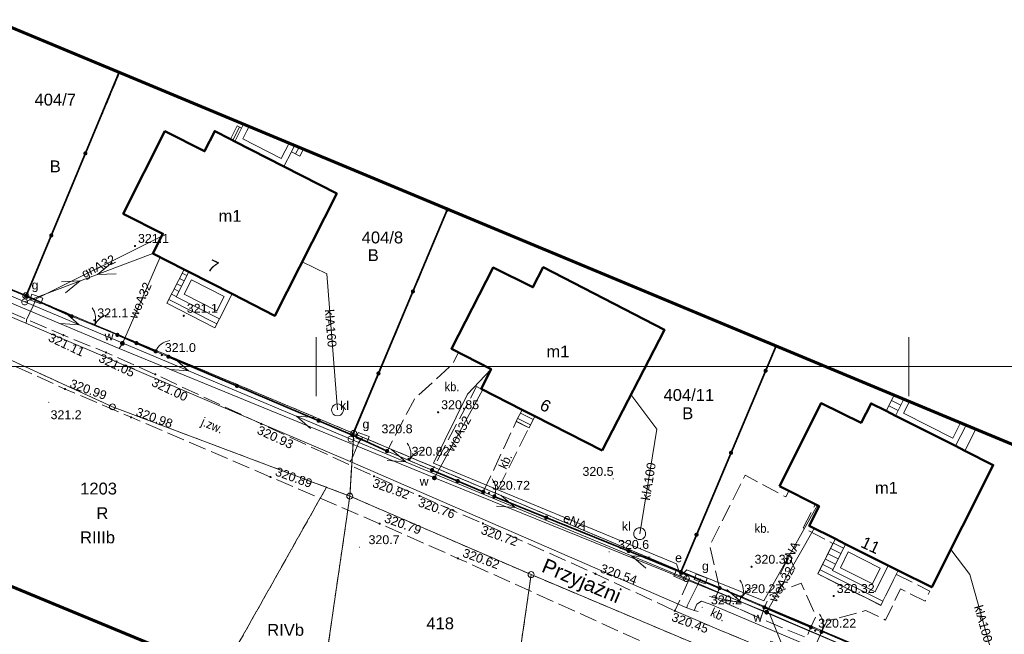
# Model space of a CAD drawing. Extents: x 6589191 to 6589689, y 5598567 to 5598886.
# Tile 5 of 12: x 6589325 to 6589408, y 5598727 to 5598779. Entities that reach past the tile are written whole.
import ezdxf
from ezdxf.enums import TextEntityAlignment as Align

# ---------------------------------------------------------------- set-up
doc = ezdxf.new("R2010")
doc.units = 0
doc.header["$LTSCALE"] = 0.5
for name, pattern in [('3 1', [4, 3, -1]), ('EGKK', [4, 3, -1]), ('PRZER1-1', [2, 1, -1]), ('PRZER3-1', [4, 3, -1])]:
    doc.linetypes.add(name, pattern=pattern)
doc.layers.get('0').update_dxf_attribs({"linetype": 'CONTINUOUS', "lineweight": 13})
for name, color, linetype, lineweight in [('-ZAKRES', 192, 'CONTINUOUS', 60), ('0-WYKREŚLENIA', 1, 'CONTINUOUS', 18), ('EGBS', 7, 'CONTINUOUS', 18), ('EGBT', 7, 'CONTINUOUS', 18), ('EGBU', 7, 'CONTINUOUS', 50), ('EGBU_O', 7, 'CONTINUOUS', 50), ('EGDE', 7, 'CONTINUOUS', 18), ('EGDE_O', 7, 'CONTINUOUS', 18), ('EGPG', 7, 'CONTINUOUS', 18), ('GELULI_O', 7, 'PRZER3-1', 18), ('OTK', 7, 'CONTINUOUS', 20), ('OTK_O', 7, 'CONTINUOUS', 20), ('OTO', 7, 'CONTINUOUS', 20), ('OTOB', 7, 'CONTINUOUS', 18), ('OTOF', 7, 'CONTINUOUS', 18), ('OTOO', 7, 'CONTINUOUS', 35), ('OTRN', 7, 'CONTINUOUS', 13), ('OTRN_O', 7, 'CONTINUOUS', 13), ('OTRS', 7, 'CONTINUOUS', 20), ('OTRS_O', 7, 'CONTINUOUS', 20), ('PARRA', 7, 'CONTINUOUS', 13), ('PARSI', 7, 'CONTINUOUS', 20), ('SUPP', 7, 'PRZER1-1', 18)]:
    doc.layers.add(name, color=color, linetype=linetype, lineweight=lineweight)
for name, color, linetype, lineweight, true_color in [('EGKK', 7, 'PRZER3-1', 18, 0x24bc24), ('EGKK_O', 7, 'PRZER3-1', 18, 0x24bc24), ('EGUG', 7, 'PRZER1-1', 18, 0x008000), ('EGUG_O', 7, 'PRZER1-1', 18, 0x008000), ('SUEP', 1, 'CONTINUOUS', 18, 0xff0000), ('SUEP_O', 1, 'CONTINUOUS', 18, 0xff0000), ('SUES', 1, 'CONTINUOUS', 18, 0xff0000), ('SUES_O', 1, 'CONTINUOUS', 18, 0xff0000), ('SUGP', 7, 'CONTINUOUS', 18, 0xbfbf00), ('SUGP_O', 7, 'CONTINUOUS', 18, 0xbfbf00), ('SUGS', 7, 'CONTINUOUS', 18, 0xbfbf00), ('SUGS_O', 7, 'CONTINUOUS', 18, 0xbfbf00), ('SUKM', 7, 'CONTINUOUS', 18, 0x803300), ('SUKM_O', 7, 'CONTINUOUS', 18, 0x803300), ('SUKP', 7, 'CONTINUOUS', 18, 0x803300), ('SUKP_O', 7, 'CONTINUOUS', 18, 0x803300), ('SUWP', 5, 'CONTINUOUS', 18, 0x0000ff), ('SUWP_O', 5, 'CONTINUOUS', 18, 0x0000ff), ('SUWW', 5, 'CONTINUOUS', 18, 0x0000ff), ('SUWW_O', 5, 'CONTINUOUS', 18, 0x0000ff)]:
    doc.layers.add(name, color=color, linetype=linetype, lineweight=lineweight, true_color=true_color)
doc.styles.add('BDOT', font='arial.ttf', dxfattribs={"width": 0.9})
doc.styles.add('GEO-INFO', font='arial.ttf')
doc.linetypes.add('OTOO', pattern='A,7.5,[30,msgB.shx,S=1.28,R=0,X=0,Y=0],7.5', length=15)

# ---------------------------------------------------------------- blocks, each defined once
blk = doc.blocks.new('KOLO')
blk.add_hatch(color=0).paths.add_polyline_path([(-0.5, 0), (-0.482963, -0.12941), (-0.433013, -0.25), (-0.353553, -0.353553), (-0.25, -0.433013), (-0.12941, -0.482963), (0, -0.5), (0.12941, -0.482963), (0.25, -0.433013), (0.353553, -0.353553), (0.433013, -0.25), (0.482963, -0.12941), (0.5, 0), (0.482963, 0.12941), (0.433013, 0.25), (0.353553, 0.353553), (0.25, 0.433013), (0.12941, 0.482963), (0, 0.5), (-0.12941, 0.482963), (-0.25, 0.433013), (-0.353553, 0.353553), (-0.433013, 0.25), (-0.482963, 0.12941)])
blk = doc.blocks.new('SUEP1')
at = {"color": 0}
blk.add_lwpolyline([(-1.5, -1), (1.5, 0), (-1.5, 1)], dxfattribs=at)
blk = doc.blocks.new('OKRAG_PELNY')
at = {"color": 0}
blk.add_lwpolyline([(0, 0.5), (0.12941, 0.482963), (0.25, 0.433013), (0.353553, 0.353553), (0.433013, 0.25), (0.482963, 0.12941), (0.5, 0), (0.482963, -0.12941), (0.433013, -0.25), (0.353553, -0.353553), (0.25, -0.433013), (0.12941, -0.482963), (0, -0.5), (-0.12941, -0.482963), (-0.25, -0.433013), (-0.353553, -0.353553), (-0.433013, -0.25), (-0.482963, -0.12941), (-0.5, 0), (-0.482963, 0.12941), (-0.433013, 0.25), (-0.353553, 0.353553), (-0.25, 0.433013), (-0.12941, 0.482963)], close=True, dxfattribs=at)
blk = doc.blocks.new('SZAFA1')
at = {"color": 0}
blk.add_lwpolyline([(-1, -0.5), (-1, 0.5), (1, 0.5), (1, -0.5)], close=True, dxfattribs=at)
blk = doc.blocks.new('SLBRA')
at = {"color": 0}
for points in [[(1.732051, 1), (1.414214, 0.585786), (1, 0.267949), (0.517638, 0.068148), (0, 0)], [(0, 0), (0.517638, -0.068148), (1, -0.267949), (1.414214, -0.585786), (1.732051, -1)]]:
    blk.add_lwpolyline(points, dxfattribs=at)
blk = doc.blocks.new('KTOK04')
at = {"color": 0}
blk.add_lwpolyline([(0, 0), (-0.01711, -0.261052), (-0.068148, -0.517638), (-0.152241, -0.765367), (-0.267949, -1), (-0.413293, -1.217523), (-0.585786, -1.414214), (-0.782477, -1.586707), (-1, -1.732051)], dxfattribs=at)
blk = doc.blocks.new('EPPGS')
at = {"color": 0}
blk.add_lwpolyline([(0, 0.5), (0.154508, 0.475528), (0.293893, 0.404508), (0.404508, 0.293893), (0.475528, 0.154508), (0.5, 0), (0.475528, -0.154508), (0.404508, -0.293893), (0.293893, -0.404508), (0.154508, -0.475528), (0, -0.5), (-0.154508, -0.475528), (-0.293893, -0.404508), (-0.404508, -0.293893), (-0.475528, -0.154508), (-0.5, 0), (-0.475528, 0.154508), (-0.404508, 0.293893), (-0.293893, 0.404508), (-0.154508, 0.475528)], close=True, dxfattribs=at)
blk = doc.blocks.new('EPPGN')
blk.add_hatch(color=0).paths.add_polyline_path([(0, -0.09), (0.027812, -0.085595), (0.052901, -0.072812), (0.072812, -0.052901), (0.085595, -0.027812), (0.09, 0), (0.085595, 0.027812), (0.072812, 0.052901), (0.052901, 0.072812), (0.027812, 0.085595), (0, 0.09), (-0.027812, 0.085595), (-0.052901, 0.072812), (-0.072812, 0.052901), (-0.085595, 0.027812), (-0.09, 0), (-0.085595, -0.027812), (-0.072812, -0.052901), (-0.052901, -0.072812), (-0.027812, -0.085595)])
blk = doc.blocks.new('OTRN')
at = {"layer": 'OTRN', "color": 1, "const_width": 0.18}
blk.add_lwpolyline([(-0.09, 0, 1), (0.09, 0, 1)], format="xyb", close=True, dxfattribs=at)
at = {"layer": 'OTRN_O', "color": 0, "style": 'BDOT'}
blk.add_attdef('RZEDNA', (0.51, 0.52), '', height=1.5, dxfattribs=at)
blk = doc.blocks.new('OTRS')
at = {"layer": 'OTRS', "color": 1, "lineweight": -3, "const_width": 0.18}
blk.add_lwpolyline([(-0.09, 0, 1), (0.09, 0, 1)], format="xyb", close=True, dxfattribs=at)
at = {"layer": 'OTRS_O', "color": 0, "style": 'BDOT'}
blk.add_attdef('RZEDNA', (0.51, 0.52), '', height=1.5, dxfattribs=at)
blk = doc.blocks.new('oto')
at = {"layer": 'OTO', "color": 0, "const_width": 0.35}
blk.add_lwpolyline([(-0.175, 0, 1), (0.175, 0, 1)], format="xyb", close=True, dxfattribs=at)
blk = doc.blocks.new('OTOB')
at = {"layer": 'OTO', "color": 0, "lineweight": 18}
for centre, start, end in [((0, 3), 209.9347, 270.0084), ((0.02, -3), 90.3479, 149.9343)]:
    blk.add_arc(centre, 3, start, end, dxfattribs=at)
blk = doc.blocks.new('OTOFP')
at = {"layer": 'OTO', "color": 0, "lineweight": 18}
blk.add_arc((0, 3), 3, 270, 330, dxfattribs=at)
blk = doc.blocks.new('mzsk_3')
at = {"layer": 'PARSI', "color": 0}
for p, q in [((-5, 0), (5, 0)), ((0, -5), (0, 0))]:
    blk.add_line(p, q, dxfattribs=at)

msp = doc.modelspace()

# ---------------------------------------------------------------- linework, layer by layer
at = {"layer": '-ZAKRES'}
msp.add_lwpolyline([(6589657.89, 5598639.704), (6589229.729, 5598817.985), (6589214.49, 5598776.888), (6589638.27, 5598601.515)], close=True, dxfattribs=at)
at = {"color": 7, "linetype": 'Continuous', "lineweight": 13, "elevation": 100, "flags": 128}
for points in [[(6589350, 5598747.5), (6589350, 5598752.5)], [(6589347.5, 5598750), (6589352.5, 5598750)]]:
    msp.add_lwpolyline(points, dxfattribs=at)
at = {"layer": '0-WYKREŚLENIA', "flags": 128}
msp.add_lwpolyline([(6589383.185, 5598730.625), (6589385.844, 5598730.079)], dxfattribs=at)
at = {"layer": 'EGBS', "color": 7, "linetype": 'Continuous', "lineweight": 18, "elevation": 10.18}
for points in [[(6589343.33, 5598770.3), (6589343.693, 5598770.119), (6589343.121, 5598769.003), (6589342.759, 5598769.189)], [(6589337.4, 5598755.35), (6589338.85, 5598758.201), (6589339.249, 5598757.998), (6589338.18, 5598755.9), (6589341.84, 5598754.04), (6589341.45, 5598753.28)], [(6589367.36, 5598746.36), (6589368.43, 5598745.82), (6589367.95, 5598744.84), (6589366.88, 5598745.39)], [(6589392.33, 5598732.52), (6589393.808, 5598735.465), (6589394.659, 5598735.039), (6589393.55, 5598732.82), (6589397.15, 5598731.02), (6589398.259, 5598733.237), (6589399.099, 5598732.817), (6589397.63, 5598729.87)]]:
    msp.add_lwpolyline(points, close=True, dxfattribs=at)
at = {"layer": 'EGBS', "color": 7, "linetype": 'Continuous', "lineweight": 18, "elevation": 10.18, "flags": 128}
for points in [[(6589343.511, 5598770.209), (6589342.952, 5598769.09)], [(6589348.262, 5598767.941), (6589348.55, 5598768.509)], [(6589338.692, 5598757.889), (6589339.09, 5598757.687)], [(6589338.239, 5598756.998), (6589338.636, 5598756.796)], [(6589338.465, 5598757.444), (6589338.863, 5598757.241)], [(6589337.785, 5598756.107), (6589338.182, 5598755.905)], [(6589338.012, 5598756.552), (6589338.409, 5598756.35)], [(6589337.558, 5598755.661), (6589341.613, 5598753.598)], [(6589399.313, 5598746.74), (6589398.523, 5598747.138)], [(6589399.538, 5598747.187), (6589398.747, 5598747.585)], [(6589368.3, 5598745.555), (6589367.223, 5598746.082)], [(6589399.088, 5598746.294), (6589398.298, 5598746.692)], [(6589368.08, 5598745.105), (6589367.001, 5598745.634)], [(6589394.258, 5598734.235), (6589393.405, 5598734.663)], [(6589394.481, 5598734.682), (6589393.629, 5598735.11)], [(6589393.81, 5598733.341), (6589392.957, 5598733.769)], [(6589394.034, 5598733.788), (6589393.181, 5598734.216)], [(6589392.508, 5598732.875), (6589397.804, 5598730.219)], [(6589393.587, 5598732.894), (6589392.732, 5598733.322)]]:
    msp.add_lwpolyline(points, dxfattribs=at)
at = {"layer": 'EGBS', "color": 7, "linetype": 'Continuous', "lineweight": 18, "elevation": 10.18}
for points in [[(6589348.916, 5598768.357), (6589348.61, 5598767.76), (6589347.902, 5598768.129), (6589348.177, 5598768.664)], [(6589398.08, 5598746.26), (6589398.757, 5598747.604)], [(6589399.576, 5598747.263), (6589398.87, 5598745.861), (6589398.08, 5598746.26)], [(6589405.641, 5598744.737), (6589404.72, 5598742.91), (6589403.93, 5598743.309), (6589404.827, 5598745.076)]]:
    msp.add_lwpolyline(points, dxfattribs=at)
at = {"layer": 'EGBT', "color": 7, "linetype": 'Continuous', "lineweight": 18, "elevation": 10.18}
for points in [[(6589343.121, 5598769.003), (6589343.693, 5598770.119), (6589343.867, 5598770.459)], [(6589343.794, 5598769.22), (6589344.138, 5598769.891), (6589344.33, 5598770.266)], [(6589348.177, 5598768.664), (6589347.902, 5598768.129), (6589347.26, 5598766.88), (6589343.121, 5598769.003)], [(6589347.714, 5598768.857), (6589347.044, 5598767.553), (6589343.794, 5598769.22)], [(6589398.87, 5598745.861), (6589399.576, 5598747.263)], [(6589399.542, 5598746.082), (6589400.038, 5598747.07)], [(6589404.364, 5598745.269), (6589403.71, 5598743.98), (6589399.542, 5598746.082)], [(6589404.827, 5598745.076), (6589403.93, 5598743.309), (6589398.87, 5598745.861)]]:
    msp.add_lwpolyline(points, dxfattribs=at)
for points in [[(6589338.18, 5598755.9), (6589339.249, 5598757.998), (6589342.899, 5598756.139), (6589341.84, 5598754.04)], [(6589338.853, 5598756.119), (6589339.467, 5598757.325), (6589342.228, 5598755.919), (6589341.62, 5598754.713)], [(6589393.55, 5598732.82), (6589394.659, 5598735.039), (6589398.259, 5598733.237), (6589397.15, 5598731.02)], [(6589394.221, 5598733.044), (6589394.883, 5598734.368), (6589397.588, 5598733.014), (6589396.926, 5598731.691)]]:
    msp.add_lwpolyline(points, close=True, dxfattribs=at)
at = {"layer": 'EGBU', "color": 7, "linetype": 'Continuous', "lineweight": 50, "elevation": 10.18}
for points in [[(6589336.22, 5598759.54), (6589337.06, 5598761.21), (6589333.72, 5598762.9), (6589337.23, 5598769.86), (6589340.58, 5598768.17), (6589341.43, 5598769.87), (6589342.759, 5598769.189), (6589343.121, 5598769.003), (6589347.26, 5598766.88), (6589351.73, 5598764.59), (6589346.51, 5598754.3), (6589342.899, 5598756.139), (6589339.249, 5598757.998), (6589338.85, 5598758.201)], [(6589374.11, 5598742.92), (6589368.43, 5598745.82), (6589367.36, 5598746.36), (6589363.91, 5598748.13), (6589364.75, 5598749.8), (6589361.41, 5598751.51), (6589364.92, 5598758.35), (6589368.28, 5598756.7), (6589369.15, 5598758.38), (6589379.37, 5598753.11)], [(6589389.09, 5598739.92), (6589392.59, 5598746.91), (6589395.97, 5598745.25), (6589396.81, 5598746.9), (6589398.08, 5598746.26), (6589398.87, 5598745.861), (6589403.93, 5598743.309), (6589404.72, 5598742.91), (6589407.12, 5598741.7), (6589401.93, 5598731.4), (6589399.099, 5598732.817), (6589398.259, 5598733.237), (6589394.659, 5598735.039), (6589393.808, 5598735.465), (6589391.6, 5598736.57), (6589392.43, 5598738.23)]]:
    msp.add_lwpolyline(points, close=True, dxfattribs=at)
at = {"layer": 'EGDE', "color": 7, "linetype": 'Continuous', "lineweight": 18, "elevation": 10.22}
for points in [[(6589232.101, 5598795.215), (6589231.367, 5598790.095), (6589252.283, 5598781.284), (6589290.163, 5598765.312), (6589306.754, 5598758.326), (6589313.783, 5598755.366), (6589332.807, 5598746.611), (6589352.83, 5598739.08), (6589353.16, 5598744.37), (6589325.496, 5598755.978), (6589297.844, 5598767.602), (6589270.182, 5598779.215)], [(6589352.83, 5598739.08), (6589368.13, 5598732.46), (6589395.77, 5598720.81), (6589420.11, 5598710.56), (6589423.43, 5598709.17), (6589425.19, 5598708.43), (6589444.18, 5598700.48), (6589451.09, 5598697.59), (6589463.28, 5598692.49), (6589482.19, 5598684.58), (6589489.46, 5598681.53), (6589491.39, 5598686.15), (6589463.75, 5598697.79), (6589436.1, 5598709.44), (6589408.45, 5598721.08), (6589380.81, 5598732.72), (6589353.16, 5598744.37)]]:
    msp.add_lwpolyline(points, close=True, dxfattribs=at)
for points in [[(6589305.719, 5598786.343), (6589297.844, 5598767.602), (6589325.496, 5598755.978), (6589333.414, 5598774.811)], [(6589333.414, 5598774.811), (6589325.496, 5598755.978), (6589353.16, 5598744.37), (6589361.109, 5598763.279)], [(6589361.109, 5598763.279), (6589353.16, 5598744.37), (6589380.81, 5598732.72), (6589388.804, 5598751.748)], [(6589311.082, 5598736.915), (6589313.783, 5598755.366), (6589332.807, 5598746.611), (6589352.83, 5598739.08)], [(6589388.804, 5598751.748), (6589380.81, 5598732.72), (6589408.45, 5598721.08), (6589416.499, 5598740.216)], [(6589352.83, 5598739.08), (6589350.169, 5598720.74)], [(6589365.51, 5598714.392), (6589368.13, 5598732.46), (6589352.83, 5598739.08), (6589350.169, 5598720.74)], [(6589395.77, 5598720.81), (6589368.13, 5598732.46), (6589365.51, 5598714.392)]]:
    msp.add_lwpolyline(points, dxfattribs=at)
at = {"layer": 'EGKK', "linetype": 'EGKK', "lineweight": 18, "ltscale": 0.5, "elevation": 10.06}
for points in [[(6589342.008, 5598724.117), (6589350.857, 5598739.822), (6589332.807, 5598746.611), (6589313.783, 5598755.366), (6589311.082, 5598736.915)], [(6589350.169, 5598720.74), (6589352.83, 5598739.08), (6589350.857, 5598739.822), (6589342.008, 5598724.117)], [(6589350.169, 5598720.74), (6589352.83, 5598739.08), (6589368.13, 5598732.46), (6589365.51, 5598714.392)]]:
    msp.add_lwpolyline(points, dxfattribs=at)
at = {"layer": 'EGUG', "linetype": 'EGKK', "lineweight": 18, "ltscale": 0.5, "elevation": 10.08}
for points in [[(6589353.16, 5598744.37), (6589352.83, 5598739.08), (6589350.857, 5598739.822), (6589332.807, 5598746.611), (6589313.783, 5598755.366), (6589306.754, 5598758.326), (6589290.163, 5598765.312), (6589252.283, 5598781.284), (6589231.367, 5598790.095), (6589232.101, 5598795.215), (6589270.182, 5598779.215), (6589272.948, 5598778.054), (6589292.312, 5598769.924), (6589297.844, 5598767.602), (6589325.496, 5598755.978), (6589346.262, 5598747.264)], [(6589436.1, 5598709.44), (6589463.75, 5598697.79), (6589491.39, 5598686.15), (6589489.46, 5598681.53), (6589482.19, 5598684.58), (6589463.28, 5598692.49), (6589451.09, 5598697.59), (6589444.18, 5598700.48), (6589425.19, 5598708.43), (6589423.43, 5598709.17), (6589420.11, 5598710.56), (6589395.77, 5598720.81), (6589368.13, 5598732.46), (6589352.83, 5598739.08), (6589353.16, 5598744.37), (6589380.81, 5598732.72), (6589408.45, 5598721.08)]]:
    msp.add_lwpolyline(points, close=True, dxfattribs=at)
for points in [[(6589305.719, 5598786.343), (6589297.844, 5598767.602), (6589325.496, 5598755.978)], [(6589325.496, 5598755.978), (6589333.414, 5598774.811)], [(6589333.414, 5598774.811), (6589325.496, 5598755.978), (6589346.262, 5598747.264), (6589353.16, 5598744.37), (6589361.109, 5598763.279)], [(6589388.804, 5598751.748), (6589380.81, 5598732.72), (6589353.16, 5598744.37), (6589361.109, 5598763.279)], [(6589350.169, 5598720.74), (6589352.83, 5598739.08), (6589350.857, 5598739.822), (6589332.807, 5598746.611), (6589313.783, 5598755.366), (6589311.082, 5598736.915)], [(6589388.804, 5598751.748), (6589380.81, 5598732.72)], [(6589380.81, 5598732.72), (6589408.45, 5598721.08), (6589416.499, 5598740.216)], [(6589350.169, 5598720.74), (6589352.83, 5598739.08), (6589368.13, 5598732.46), (6589365.51, 5598714.392)], [(6589393.182, 5598702.94), (6589395.77, 5598720.81), (6589368.13, 5598732.46), (6589365.51, 5598714.392)]]:
    msp.add_lwpolyline(points, dxfattribs=at)
at = {"layer": 'OTK', "linetype": '3 1', "lineweight": 18, "flags": 128}
for points in [[(6589229.915, 5598785.017), (6589233.074, 5598786.276), (6589235.602, 5598786.053), (6589245.463, 5598782.544), (6589251.44, 5598780.319), (6589259.341, 5598777.132), (6589273.734, 5598771.245), (6589279.644, 5598768.925), (6589291.511, 5598764.019), (6589301.492, 5598759.939), (6589307.239, 5598757.616), (6589319.18, 5598752.52), (6589328.808, 5598748.111), (6589334.381, 5598745.726), (6589346.144, 5598740.689), (6589355.347, 5598736.753), (6589361.948, 5598733.833), (6589378.996, 5598726.118), (6589383.094, 5598724.311), (6589389.572, 5598721.571), (6589393.485, 5598719.95), (6589410.864, 5598712.386), (6589418.881, 5598709.115), (6589435.823, 5598702.796), (6589439.961, 5598701.135), (6589445.524, 5598699.028), (6589447.411, 5598698.44), (6589458.486, 5598694.41), (6589465.74, 5598690.962), (6589469.297, 5598689.193), (6589473.724, 5598686.697), (6589478.254, 5598683.345), (6589480.509, 5598680.026), (6589481.302, 5598676.197), (6589481.208, 5598670.016), (6589484.282, 5598669.992), (6589484.302, 5598672.2), (6589486.242, 5598675.747), (6589489.231, 5598678.716), (6589490.844, 5598679.406), (6589495.405, 5598678.684), (6589501.856, 5598676.785), (6589509.173, 5598674.188), (6589523.05, 5598668.747), (6589528.527, 5598666.317), (6589534.45, 5598663.868), (6589540.181, 5598660.966), (6589544.399, 5598658.387), (6589549.08, 5598653.926), (6589554.657, 5598651.058), (6589562.247, 5598647.92), (6589564.28, 5598651.186), (6589568.699, 5598650.051), (6589572.94, 5598648.91), (6589575.788, 5598648.948), (6589578.262, 5598649.862), (6589581.694, 5598653.017), (6589583.732, 5598656.161), (6589586.11, 5598662.887), (6589583.958, 5598663.481), (6589583.287, 5598660.363), (6589581.51, 5598656.254), (6589578.633, 5598652.972), (6589575.396, 5598651.455), (6589572.397, 5598651.723), (6589558.426, 5598657.629), (6589557.567, 5598658.009), (6589554.259, 5598659.337), (6589550.408, 5598660.918), (6589546.428, 5598662.321), (6589540.98, 5598664.469), (6589530.557, 5598668.746), (6589529.203, 5598669.221), (6589526.235, 5598670.485), (6589522.254, 5598672.193), (6589509.653, 5598677.144), (6589498.489, 5598681.933), (6589494.612, 5598683.419), (6589487.681, 5598686.234), (6589474.48, 5598691.401), (6589470.701, 5598692.908), (6589466.849, 5598694.544), (6589457.895, 5598698.083), (6589446.743, 5598702.664), (6589441.216, 5598704.868), (6589418.41, 5598713.614), (6589414.815, 5598715.084), (6589410.941, 5598716.793), (6589405.157, 5598718.486), (6589391.297, 5598724.757), (6589388.03, 5598726.098), (6589380.251, 5598729.408), (6589373.555, 5598732.528), (6589364.06, 5598736.773), (6589358.708, 5598739.094), (6589354.869, 5598740.758), (6589345.353, 5598745.174), (6589336.42, 5598749.347), (6589332.262, 5598751.197), (6589328.662, 5598752.657), (6589321.042, 5598755.958), (6589308.727, 5598761.233), (6589304.846, 5598762.834), (6589300.834, 5598764.467), (6589281.332, 5598772.867), (6589264.712, 5598779.738), (6589253.321, 5598784.657), (6589250.479, 5598785.909), (6589245.471, 5598788.017), (6589235.883, 5598791.827), (6589233.621, 5598792.335), (6589231.237, 5598793.998)], [(6589363.89, 5598748.121), (6589363.527, 5598748.314), (6589359.77, 5598741.27), (6589355.97, 5598742.873), (6589358.283, 5598747.255), (6589361.535, 5598750.277), (6589361.981, 5598751.172), (6589364.75, 5598749.8)], [(6589364.095, 5598739.44), (6589366.88, 5598745.378), (6589367.935, 5598744.828), (6589365.023, 5598739.054)], [(6589384.027, 5598731.326), (6589383.2, 5598734.905), (6589386.177, 5598740.848), (6589389.609, 5598739.016), (6589389.875, 5598739.503), (6589392.088, 5598738.357), (6589391.082, 5598736.409), (6589393.596, 5598735.082), (6589392.318, 5598732.517), (6589397.631, 5598729.858), (6589398.945, 5598732.466), (6589401.765, 5598731.072), (6589401.359, 5598730.219), (6589399.301, 5598731.256), (6589398.017, 5598728.629), (6589396.355, 5598729.438), (6589393.087, 5598728.537), (6589392.634, 5598727.634), (6589391.734, 5598728.038), (6589392.144, 5598728.965), (6589390.915, 5598731.741), (6589388.312, 5598730.748), (6589387.807, 5598729.694), (6589387.486, 5598728.756), (6589383.661, 5598730.465)], [(6589389.147, 5598732.497), (6589389.896, 5598733.983), (6589390.386, 5598732.936)], [(6589392.634, 5598727.634), (6589392.057, 5598726.34), (6589393.722, 5598725.494), (6589393.327, 5598724.629), (6589391.583, 5598725.42), (6589391.297, 5598724.757), (6589389.617, 5598725.437), (6589389.921, 5598726.228), (6589388.35, 5598726.859), (6589388.03, 5598726.098), (6589380.251, 5598729.408), (6589381.603, 5598732.347), (6589384.027, 5598731.326), (6589383.661, 5598730.465), (6589387.486, 5598728.756), (6589391.367, 5598727.13), (6589391.734, 5598728.023)]]:
    msp.add_lwpolyline(points, close=True, dxfattribs=at)
at = {"layer": 'OTO', "lineweight": 18}
for points in [[(6589359.77, 5598741.27), (6589355.97, 5598742.873)], [(6589365.023, 5598739.054), (6589364.095, 5598739.44)], [(6589387.807, 5598729.694), (6589384.027, 5598731.326)], [(6589392.634, 5598727.634), (6589391.734, 5598728.023)]]:
    msp.add_lwpolyline(points, dxfattribs=at)
at = {"layer": 'OTO', "linetype": 'OTOO', "lineweight": 35, "flags": 128}
for points in [[(6589364.095, 5598739.44), (6589359.763, 5598741.273)], [(6589380.76, 5598732.704), (6589384.027, 5598731.326)], [(6589387.807, 5598729.694), (6589391.734, 5598728.023)]]:
    msp.add_lwpolyline(points, dxfattribs=at)
at = {"layer": 'OTOB', "color": 7, "linetype": 'Continuous', "lineweight": 18, "elevation": 10.18}
msp.add_lwpolyline([(6589333.22, 5598752.68), (6589329.36, 5598754.25)], dxfattribs=at)
at = {"layer": 'OTOF', "color": 7, "linetype": 'Continuous', "lineweight": 18, "elevation": 10.18}
msp.add_lwpolyline([(6589337.53, 5598750.84), (6589336.45, 5598751.29)], dxfattribs=at)
at = {"layer": 'OTOO', "color": 7, "linetype": 'Continuous', "lineweight": 35, "elevation": 10.18}
for points in [[(6589333.371, 5598774.83), (6589325.52, 5598755.96)], [(6589361.078, 5598763.293), (6589353.06, 5598744.22)], [(6589309.93, 5598762.444), (6589325.52, 5598755.96), (6589329.36, 5598754.25)], [(6589333.22, 5598752.68), (6589336.45, 5598751.29)], [(6589388.797, 5598751.751), (6589380.75, 5598732.67), (6589380.764, 5598732.702)], [(6589337.53, 5598750.84), (6589353.06, 5598744.22), (6589355.97, 5598742.873)], [(6589392.69, 5598727.69), (6589408.39, 5598720.86), (6589416.519, 5598740.208)], [(6589365.01, 5598739.05), (6589380.75, 5598732.67)]]:
    msp.add_lwpolyline(points, dxfattribs=at)
at = {"layer": 'PARRA'}
for points in [[(6589437.194, 5598750), (6589226.549, 5598750)], [(6589226.549, 5598750), (6589437.194, 5598750)]]:
    msp.add_lwpolyline(points, dxfattribs=at)
at = {"layer": 'SUEP', "linetype": 'Continuous', "lineweight": 18, "elevation": 10.14}
for points in [[(6589491.72, 5598686.76), (6589464.6, 5598697.82), (6589436.83, 5598709.22), (6589408.38, 5598720.56), (6589381.22, 5598732.12), (6589352.93, 5598743.89), (6589325.4, 5598755.46), (6589297.83, 5598767.14), (6589270.09, 5598778.92)], [(6589325.4, 5598755.46), (6589336.22, 5598759.54)], [(6589380.72, 5598732.37), (6589380.4, 5598733.36), (6589359.9, 5598741.87), (6589362.76, 5598747.69), (6589364.75, 5598749.8)], [(6589380.72, 5598732.37), (6589381.27, 5598732.87), (6589387.77, 5598730.25), (6589392.284, 5598738.304)], [(6589381.22, 5598732.12), (6589380.72, 5598732.37)], [(6589381.22, 5598732.12), (6589380.72, 5598732.37)]]:
    msp.add_lwpolyline(points, dxfattribs=at)
at = {"layer": 'SUGP', "linetype": 'Continuous', "lineweight": 18, "elevation": 10.14}
for points in [[(6589231.87, 5598791.76), (6589235.96, 5598791.32), (6589238, 5598790.64), (6589238.18, 5598790.59), (6589238.34, 5598790.54), (6589269.17, 5598777.34), (6589306.55, 5598761.68), (6589325.49, 5598753.67), (6589352.87, 5598741.99), (6589381.26, 5598729.67), (6589381.88, 5598729.44)], [(6589336.963, 5598761.016), (6589326.38, 5598755.71)], [(6589326.11, 5598755.14), (6589326.38, 5598755.71)], [(6589325.56, 5598753.94), (6589326.11, 5598755.14)], [(6589325.49, 5598753.67), (6589325.55, 5598753.81)], [(6589325.55, 5598753.81), (6589325.56, 5598753.94)], [(6589353.04, 5598742.29), (6589353.59, 5598743.63)], [(6589353.59, 5598743.63), (6589353.92, 5598744.04)], [(6589352.87, 5598741.99), (6589352.95, 5598742.1)], [(6589352.95, 5598742.1), (6589353.04, 5598742.29)], [(6589382.22, 5598731.67), (6589382.43, 5598732.1)], [(6589381.34, 5598729.94), (6589382.22, 5598731.67)], [(6589381.26, 5598729.67), (6589381.3, 5598729.82)], [(6589381.3, 5598729.82), (6589381.34, 5598729.94)], [(6589381.88, 5598729.44), (6589382.1, 5598729.98), (6589382.49, 5598730.23), (6589383.22, 5598729.96), (6589397.02, 5598724.16), (6589408.69, 5598719.27), (6589423.77, 5598712.95), (6589436.59, 5598707.21), (6589450.76, 5598701.65), (6589465.26, 5598695.62), (6589487.64, 5598686.6)], [(6589381.88, 5598729.44), (6589382.23, 5598729.36)]]:
    msp.add_lwpolyline(points, dxfattribs=at)
at = {"layer": 'SUKP', "linetype": 'Continuous', "lineweight": 18, "elevation": 10.14}
for points in [[(6589351.79, 5598746.35), (6589350.88, 5598757.83), (6589348.818, 5598758.85)], [(6589376.552, 5598747.651), (6589378.74, 5598744.74), (6589377.29, 5598735.91)], [(6589403.526, 5598734.567), (6589405.13, 5598732.48), (6589407.47, 5598724.16)]]:
    msp.add_lwpolyline(points, dxfattribs=at)
at = {"layer": 'SUWP', "linetype": 'Continuous', "lineweight": 18, "elevation": 10.14}
for points in [[(6589253.22, 5598785.73), (6589277.85, 5598774.7), (6589305.68, 5598763.18), (6589333.37, 5598751.53), (6589359.97, 5598740.62), (6589388, 5598729.29), (6589388.23, 5598729.19), (6589415.26, 5598717.58), (6589415.67, 5598717.4), (6589435.86, 5598708.72), (6589442.31, 5598706.13), (6589442.99, 5598705.83), (6589465.95, 5598696.55), (6589470.91, 5598694.52), (6589498.32, 5598683.33), (6589525.99, 5598672.2), (6589542.2, 5598665.66), (6589576.49, 5598651.09), (6589576.15, 5598648.12), (6589573.419, 5598628.353)], [(6589333.65, 5598751.96), (6589336.841, 5598759.224)], [(6589333.37, 5598751.53), (6589333.65, 5598751.96)], [(6589359.97, 5598740.62), (6589364.041, 5598748.063)], [(6589388, 5598729.29), (6589392.02, 5598736.36)], [(6589393.34, 5598716.47), (6589388.23, 5598729.19)]]:
    msp.add_lwpolyline(points, dxfattribs=at)

# ---------------------------------------------------------------- block references
at = {"layer": 'EGPG', "color": 7, "lineweight": 18, "xscale": 0.5, "yscale": 0.5}
for name, p in [('EPPGS', (6589325.496, 5598755.978, 10.24)), ('EPPGS', (6589332.807, 5598746.611, 10.24)), ('EPPGS', (6589353.16, 5598744.37, 10.24)), ('EPPGS', (6589352.83, 5598739.08, 10.24)), ('EPPGN', (6589380.81, 5598732.72, 10.24)), ('EPPGS', (6589368.13, 5598732.46, 10.24))]:
    msp.add_blockref(name, p, dxfattribs=at)
at = {"layer": 'OTO', "lineweight": 18}
for name, p, xscale, yscale, zscale, rotation in [('OTOB', (6589357.87, 5598742.071), 0.5, 0.5, 0.5, 247.1279347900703), ('OTOFP', (6589365.023, 5598739.054), 0.4999999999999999, 0.4999999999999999, 0.4999999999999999, 67.42258442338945), ('OTOB', (6589385.917, 5598730.51), 0.5, 0.5, 0.5, 246.6479194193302), ('OTOFP', (6589392.634, 5598727.634), 0.5, 0.5, 0.5, 66.64280916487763)]:
    msp.add_blockref(name, p, dxfattribs=dict(at, xscale=xscale, yscale=yscale, zscale=zscale, rotation=rotation))
at = {"layer": 'OTO', "lineweight": 18, "xscale": 0.5, "yscale": 0.5, "zscale": 0.5}
for p in [(6589355.97, 5598742.873), (6589359.77, 5598741.27), (6589364.095, 5598739.44), (6589365.023, 5598739.054), (6589384.027, 5598731.326), (6589387.807, 5598729.694), (6589391.734, 5598728.023), (6589392.634, 5598727.634)]:
    msp.add_blockref('oto', p, dxfattribs=at)
at = {"layer": 'OTOB', "color": 7, "lineweight": 18, "xscale": 0.75, "yscale": 0.75, "rotation": 67.8666667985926}
msp.add_blockref('SLBRA', (6589331.29, 5598753.465, 10.18), dxfattribs=at)
at = {"layer": 'OTOF', "color": 7, "lineweight": 18, "xscale": 0.75, "yscale": 0.75, "rotation": 157.380135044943}
msp.add_blockref('KTOK04', (6589336.45, 5598751.29, 10.18), dxfattribs=at)
at = {"layer": 'OTOO', "color": 7, "lineweight": 35, "xscale": 0.35, "yscale": 0.35}
for p in [(6589330.525, 5598767.99, 10.18), (6589361.061, 5598763.254, 10.18), (6589327.644, 5598761.065, 10.18), (6589325.52, 5598755.96, 10.18), (6589358.155, 5598756.34, 10.18), (6589329.36, 5598754.25, 10.18), (6589333.22, 5598752.68, 10.18), (6589334.835, 5598751.985, 10.18), (6589336.45, 5598751.29, 10.18), (6589337.53, 5598750.84, 10.18), (6589355.249, 5598749.426, 10.18), (6589387.91, 5598749.648, 10.18), (6589343.303, 5598748.379, 10.18), (6589350.202, 5598745.438, 10.18), (6589353.06, 5598744.22, 10.18), (6589384.996, 5598742.737, 10.18), (6589361.935, 5598740.355, 10.18), (6589369.405, 5598737.269, 10.18), (6589382.081, 5598735.827, 10.18), (6589376.355, 5598734.451, 10.18), (6589380.75, 5598732.67, 10.18)]:
    msp.add_blockref('KOLO', p, dxfattribs=at)
at = {"layer": 'OTRN', "xscale": 0.5, "yscale": 0.5, "zscale": 0.5}
for p, values in [((6589334.703, 5598760.182, 321.099), {'RZEDNA': '321.1'}), ((6589331.273, 5598753.9, 321.061), {'RZEDNA': '321.1'}), ((6589338.824, 5598754.287, 321.148), {'RZEDNA': '321.1'}), ((6589336.967, 5598750.973, 320.958), {'RZEDNA': '321.0'})]:
    msp.add_blockref('OTRN', p, dxfattribs=at).add_auto_attribs(values)
at = {"layer": 'OTRN', "color": 7, "lineweight": 13, "xscale": 0.09, "yscale": 0.09}
for p in [(6589327.43, 5598746.99, 10.08), (6589354.04, 5598743.06, 10.08), (6589375.05, 5598740.54, 10.08), (6589353.66, 5598734.78, 10.08), (6589374.71, 5598734.38, 10.08), (6589382.55, 5598729.7, 10.08)]:
    msp.add_blockref('KOLO', p, dxfattribs=at)
at = {"layer": 'OTRS'}
ref = msp.add_blockref('OTRS', (6589328.662, 5598752.657, 321.105), dxfattribs=dict(at, xscale=0.5, yscale=0.5, zscale=0.5))
ref.add_attrib('RZEDNA', '321.11', (6589327.32, 5598752.2, 321.105), dxfattribs={"layer": 'OTRS_O', "color": 0, "height": 0.75, "rotation": 334.66312, "style": 'BDOT'})
ref = msp.add_blockref('OTRS', (6589332.262, 5598751.197, 321.054), dxfattribs=dict(at, xscale=0.5, yscale=0.5, zscale=0.5))
ref.add_attrib('RZEDNA', '321.05', (6589331.568, 5598750.46, 321.054), dxfattribs={"layer": 'OTRS_O', "color": 0, "height": 0.75, "rotation": 334.66312, "style": 'BDOT'})
ref = msp.add_blockref('OTRS', (6589336.42, 5598749.347, 321.003), dxfattribs=dict(at, xscale=0.5, yscale=0.5, zscale=0.5))
ref.add_attrib('RZEDNA', '321.00', (6589336.034, 5598748.42, 321.003), dxfattribs={"layer": 'OTRS_O', "color": 0, "height": 0.75, "rotation": 334.66312, "style": 'BDOT'})
ref = msp.add_blockref('OTRS', (6589328.808, 5598748.111, 320.992), dxfattribs=dict(at, xscale=0.5, yscale=0.5, zscale=0.5))
ref.add_attrib('RZEDNA', '320.99', (6589329.137, 5598748.266, 320.992), dxfattribs={"layer": 'OTRS_O', "color": 0, "height": 0.75, "rotation": 340.22235, "style": 'BDOT'})
at = {"layer": 'OTRS', "xscale": 0.5, "yscale": 0.5, "zscale": 0.5}
for p, values in [((6589360.283, 5598746.154, 320.849), {'RZEDNA': '320.85'}), ((6589357.786, 5598742.223, 320.823), {'RZEDNA': '320.82'}), ((6589364.576, 5598739.354, 320.72), {'RZEDNA': '320.72'}), ((6589386.724, 5598733.119, 320.304), {'RZEDNA': '320.30'}), ((6589385.86, 5598730.637, 320.27), {'RZEDNA': '320.27'}), ((6589393.654, 5598730.651, 320.321), {'RZEDNA': '320.32'}), ((6589392.094, 5598727.729, 320.224), {'RZEDNA': '320.22'})]:
    msp.add_blockref('OTRS', p, dxfattribs=at).add_auto_attribs(values)
at = {"layer": 'OTRS'}
ref = msp.add_blockref('OTRS', (6589334.381, 5598745.726, 320.98), dxfattribs=dict(at, xscale=0.5, yscale=0.5, zscale=0.5))
ref.add_attrib('RZEDNA', '320.98', (6589334.71, 5598745.881, 320.98), dxfattribs={"layer": 'OTRS_O', "color": 0, "height": 0.75, "rotation": 340.22235, "style": 'BDOT'})
ref = msp.add_blockref('OTRS', (6589345.353, 5598745.174, 320.93), dxfattribs=dict(at, xscale=0.5, yscale=0.5, zscale=0.5))
ref.add_attrib('RZEDNA', '320.93', (6589344.935, 5598744.38, 320.93), dxfattribs={"layer": 'OTRS_O', "color": 0, "height": 0.75, "rotation": 335.27558, "style": 'BDOT'})
ref = msp.add_blockref('OTRS', (6589346.144, 5598740.689, 320.888), dxfattribs=dict(at, xscale=0.5, yscale=0.5, zscale=0.5))
ref.add_attrib('RZEDNA', '320.89', (6589346.473, 5598740.844, 320.888), dxfattribs={"layer": 'OTRS_O', "color": 0, "height": 0.75, "rotation": 340.22235, "style": 'BDOT'})
ref = msp.add_blockref('OTRS', (6589354.869, 5598740.758, 320.817), dxfattribs=dict(at, xscale=0.5, yscale=0.5, zscale=0.5))
ref.add_attrib('RZEDNA', '320.82', (6589354.676, 5598739.882, 320.817), dxfattribs={"layer": 'OTRS_O', "color": 0, "height": 0.75, "rotation": 340.22235, "style": 'BDOT'})
ref = msp.add_blockref('OTRS', (6589358.708, 5598739.094, 320.756), dxfattribs=dict(at, xscale=0.5, yscale=0.5, zscale=0.5))
ref.add_attrib('RZEDNA', '320.76', (6589358.53, 5598738.25, 320.756), dxfattribs={"layer": 'OTRS_O', "color": 0, "height": 0.75, "rotation": 340.22235, "style": 'BDOT'})
ref = msp.add_blockref('OTRS', (6589355.347, 5598736.753, 320.789), dxfattribs=dict(at, xscale=0.5, yscale=0.5, zscale=0.5))
ref.add_attrib('RZEDNA', '320.79', (6589355.676, 5598736.908, 320.789), dxfattribs={"layer": 'OTRS_O', "color": 0, "height": 0.75, "rotation": 340.22235, "style": 'BDOT'})
ref = msp.add_blockref('OTRS', (6589364.06, 5598736.773, 320.716), dxfattribs=dict(at, xscale=0.5, yscale=0.5, zscale=0.5))
ref.add_attrib('RZEDNA', '320.72', (6589363.828, 5598735.926, 320.716), dxfattribs={"layer": 'OTRS_O', "color": 0, "height": 0.75, "rotation": 340.22235, "style": 'BDOT'})
ref = msp.add_blockref('OTRS', (6589361.948, 5598733.833, 320.615), dxfattribs=dict(at, xscale=0.5, yscale=0.5, zscale=0.5))
ref.add_attrib('RZEDNA', '320.62', (6589362.277, 5598733.988, 320.615), dxfattribs={"layer": 'OTRS_O', "color": 0, "height": 0.75, "rotation": 340.22235, "style": 'BDOT'})
ref = msp.add_blockref('OTRS', (6589373.555, 5598732.528, 320.541), dxfattribs=dict(at, xscale=0.5, yscale=0.5, zscale=0.5))
ref.add_attrib('RZEDNA', '320.54', (6589373.884, 5598732.683, 320.541), dxfattribs={"layer": 'OTRS_O', "color": 0, "height": 0.75, "rotation": 340.22235, "style": 'BDOT'})
ref = msp.add_blockref('OTRS', (6589380.251, 5598729.408, 320.446), dxfattribs=dict(at, xscale=0.5, yscale=0.5, zscale=0.5))
ref.add_attrib('RZEDNA', '320.45', (6589379.912, 5598728.578, 320.446), dxfattribs={"layer": 'OTRS_O', "color": 0, "height": 0.75, "rotation": 340.22235, "style": 'BDOT'})
at = {"layer": 'PARSI', "xscale": 0.5, "yscale": 0.5, "zscale": 0.5, "rotation": 180.0000000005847}
for p in [(6589350, 5598750), (6589400, 5598750)]:
    msp.add_blockref('mzsk_3', p, dxfattribs=at)
at = {"layer": 'PARSI', "xscale": 0.5, "yscale": 0.5, "zscale": 0.5}
for p in [(6589350, 5598750), (6589400, 5598750)]:
    msp.add_blockref('mzsk_3', p, dxfattribs=at)
at = {"layer": 'SUEP', "lineweight": 18, "xscale": 0.5, "yscale": 0.5}
for p, rotation in [((6589332.243, 5598758.04, 10.15), 200.6604301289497), ((6589329.377, 5598756.96, 10.15), 20.66043012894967), ((6589329.318, 5598753.813, 10.15), 337.2045039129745), ((6589338.537, 5598749.939, 10.15), 337.2045039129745), ((6589349.012, 5598745.537, 10.15), 157.2045039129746), ((6589356.854, 5598742.257, 10.15), 337.410341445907), ((6589366.087, 5598738.416, 10.15), 337.410341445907), ((6589377.296, 5598733.753, 10.15), 157.410341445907), ((6589385.131, 5598730.456, 10.15), 336.9441388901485)]:
    msp.add_blockref('SUEP1', p, dxfattribs=dict(at, rotation=rotation))
at = {"layer": 'SUES', "lineweight": 18, "xscale": 0.5, "yscale": 0.5, "rotation": 336.3894755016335}
msp.add_blockref('SZAFA1', (6589380.72, 5598732.37, 10.16), dxfattribs=at)
at = {"layer": 'SUGS', "lineweight": 18, "xscale": 0.5, "yscale": 0.5, "rotation": 339.9066950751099}
for p in [(6589326.38, 5598755.71, 10.16), (6589353.92, 5598744.04, 10.16), (6589382.43, 5598732.1, 10.16)]:
    msp.add_blockref('SZAFA1', p, dxfattribs=at)
at = {"layer": 'SUKM', "lineweight": 18, "rotation": 269.9999974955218}
msp.add_blockref('OKRAG_PELNY', (6589351.79, 5598746.35, 10.16), dxfattribs=at)
at = {"layer": 'SUKM', "lineweight": 18}
msp.add_blockref('OKRAG_PELNY', (6589377.29, 5598735.91, 10.16), dxfattribs=at)
at = {"layer": 'SUPP', "color": 7, "lineweight": 18, "xscale": 0.5, "yscale": 0.5}
for p in [(6589325.4, 5598755.46, 10.16), (6589352.93, 5598743.89, 10.16), (6589381.22, 5598732.12, 10.16)]:
    msp.add_blockref('OKRAG_PELNY', p, dxfattribs=at)
at = {"layer": 'SUWW', "lineweight": 18, "xscale": 0.4, "yscale": 0.4}
for p in [(6589333.65, 5598751.96, 10.16), (6589359.97, 5598740.62, 10.16)]:
    msp.add_blockref('KOLO', p, dxfattribs=at)
at = {"layer": 'SUWW', "lineweight": 18, "xscale": 0.4, "yscale": 0.4, "rotation": 243.5665028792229}
msp.add_blockref('KOLO', (6589388, 5598729.29, 10.16), dxfattribs=at)

# ---------------------------------------------------------------- texts
at = {"layer": 'EGBU_O', "color": 7, "linetype": 'Continuous', "lineweight": 0, "style": 'GEO-INFO'}
for p in [(6589342.725, 5598762.717, 10.8), (6589370.39, 5598751.28, 10.8), (6589398.105, 5598739.781, 10.8)]:
    msp.add_text('m1', height=1, dxfattribs=at).set_placement(p, align=Align.MIDDLE)
for s, rotation, p in [('7', 334.43605, (6589341.511, 5598758.92, 10.8)), ('9', 152.95281, (6589369.122, 5598746.266, 10.8)), ('11', 334.75006, (6589396.983, 5598735.396, 10.8))]:
    msp.add_text(s, height=1, rotation=rotation, dxfattribs=at).set_placement(p, align=Align.TOP_CENTER)
at = {"layer": 'EGDE_O', "color": 7, "linetype": 'Continuous', "lineweight": 0, "style": 'GEO-INFO'}
for s, p in [('404/7', (6589327.98, 5598772.541, 10.81)), ('404/8', (6589355.582, 5598760.916, 10.81)), ('404/11', (6589381.436, 5598747.629, 10.81))]:
    msp.add_text(s, height=1, dxfattribs=at).set_placement(p, align=Align.MIDDLE)
for s, p in [('1203', (6589331.633, 5598739.718, 10.81)), ('418', (6589360.455, 5598728.347, 10.81))]:
    msp.add_text(s, height=1, dxfattribs=at).set_placement(p, align=Align.MIDDLE_CENTER)
at = {"layer": 'EGKK_O', "linetype": 'Continuous', "lineweight": 0, "style": 'GEO-INFO'}
for s, p in [('RIIIb', (6589331.547, 5598735.601, 10.8)), ('RIVb', (6589347.419, 5598727.799, 10.8))]:
    msp.add_text(s, height=1, dxfattribs=at).set_placement(p, align=Align.MIDDLE_CENTER)
at = {"layer": 'EGUG_O', "linetype": 'Continuous', "lineweight": 0, "style": 'GEO-INFO'}
for p in [(6589327.98, 5598766.891, 10.8), (6589381.345, 5598746.068, 10.8)]:
    msp.add_text('B', height=1, dxfattribs=at).set_placement(p, align=Align.MIDDLE)
for s, p in [('B', (6589354.812, 5598759.402, 10.8)), ('R', (6589331.956, 5598737.64, 10.8))]:
    msp.add_text(s, height=1, dxfattribs=at).set_placement(p, align=Align.MIDDLE_CENTER)
at = {"layer": 'GELULI_O', "color": 7, "linetype": 'Continuous', "lineweight": 0, "style": 'GEO-INFO'}
msp.add_text('Przyjaźni', height=1.2375, rotation=337.15936, dxfattribs=at).set_placement((6589372.335, 5598731.818, 10.8), align=Align.MIDDLE)
at = {"layer": 'OTK_O', "char_height": 0.75, "attachment_point": 5, "style": 'BDOT'}
for insert in [(6589361.453, 5598748.302), (6589387.616, 5598736.354)]:
    msp.add_mtext('kb.', dxfattribs=dict(at, insert=insert))
for s, insert, rotation in [('j.zw.', (6589341.186, 5598744.945), 337.12194), ('kb.', (6589365.955, 5598742.021), 65.07153), ('kb.', (6589383.911, 5598729.076), 335.3441)]:
    msp.add_mtext(s, dxfattribs=dict(at, insert=insert, rotation=rotation))
at = {"layer": 'OTRN_O', "color": 7, "linetype": 'Continuous', "lineweight": 0, "style": 'GEO-INFO'}
for s, p in [('321.2', (6589327.584, 5598745.57, 10.8)), ('320.8', (6589355.506, 5598744.383, 10.8)), ('320.5', (6589372.461, 5598740.79, 10.8)), ('320.7', (6589354.41, 5598735.03, 10.8)), ('320.6', (6589375.46, 5598734.63, 10.8)), ('320.2', (6589383.3, 5598729.95, 10.8))]:
    msp.add_text(s, height=0.75, dxfattribs=at).set_placement(p)
at = {"layer": 'SUEP_O', "linetype": 'Continuous', "lineweight": 0, "style": 'GEO-INFO'}
for rotation, p in [(337.45559, (6589371.839, 5598736.914, 10.8)), (60.73101, (6589390.027, 5598734.277, 10.8))]:
    msp.add_text('eNA', height=0.75, rotation=rotation, dxfattribs=at).set_placement(p, align=Align.MIDDLE)
at = {"layer": 'SUES_O', "linetype": 'Continuous', "lineweight": 0, "style": 'GEO-INFO'}
msp.add_text('e', height=0.75, dxfattribs=at).set_placement((6589380.86, 5598733.507, 10.8), align=Align.RIGHT)
at = {"layer": 'SUGP_O', "linetype": 'Continuous', "lineweight": 0, "style": 'GEO-INFO'}
msp.add_text('gnA32', height=0.75, rotation=26.62994, dxfattribs=at).set_placement((6589331.671, 5598758.363, 10.8), align=Align.MIDDLE)
at = {"layer": 'SUGS_O', "linetype": 'Continuous', "lineweight": 0, "style": 'GEO-INFO'}
for p in [(6589326.564, 5598756.514, 10.8), (6589354.483, 5598744.788, 10.8), (6589383.123, 5598732.814, 10.8)]:
    msp.add_text('g', height=0.75, dxfattribs=at).set_placement(p, align=Align.RIGHT)
at = {"layer": 'SUKM_O', "linetype": 'Continuous', "lineweight": 0, "style": 'GEO-INFO'}
msp.add_text('kl', height=0.75, dxfattribs=at).set_placement((6589352.01, 5598746.13, 10.8), align=Align.BOTTOM_LEFT)
msp.add_text('kl', height=0.75, dxfattribs=at).set_placement((6589376.54, 5598736.16, 10.8), align=Align.RIGHT)
at = {"layer": 'SUKP_O', "linetype": 'Continuous', "lineweight": 0, "style": 'GEO-INFO'}
for s, rotation, p in [('klA160', 274.5, (6589351.24, 5598753.24, 10.8)), ('klA100', 80.67452, (6589378.015, 5598740.325, 10.8)), ('klA100', 285.70864, (6589406.3, 5598728.32, 10.8))]:
    msp.add_text(s, height=0.75, rotation=rotation, dxfattribs=at).set_placement(p, align=Align.MIDDLE)
at = {"layer": 'SUWP_O', "linetype": 'Continuous', "lineweight": 0, "style": 'GEO-INFO'}
for rotation, p in [(66.05606, (6589335.15, 5598755.585, 10.8)), (61.31944, (6589362.006, 5598744.341, 10.8)), (60.3778, (6589389.26, 5598731.653, 10.8))]:
    msp.add_text('woA32', height=0.75, rotation=rotation, dxfattribs=at).set_placement(p, align=Align.MIDDLE)
at = {"layer": 'SUWW_O', "linetype": 'Continuous', "lineweight": 0, "style": 'GEO-INFO'}
for p in [(6589332.9, 5598752.21, 10.8), (6589359.479, 5598739.958, 10.8), (6589387.635, 5598728.493, 10.8)]:
    msp.add_text('w', height=0.75, dxfattribs=at).set_placement(p, align=Align.RIGHT)

doc.saveas('drawing.dxf')
